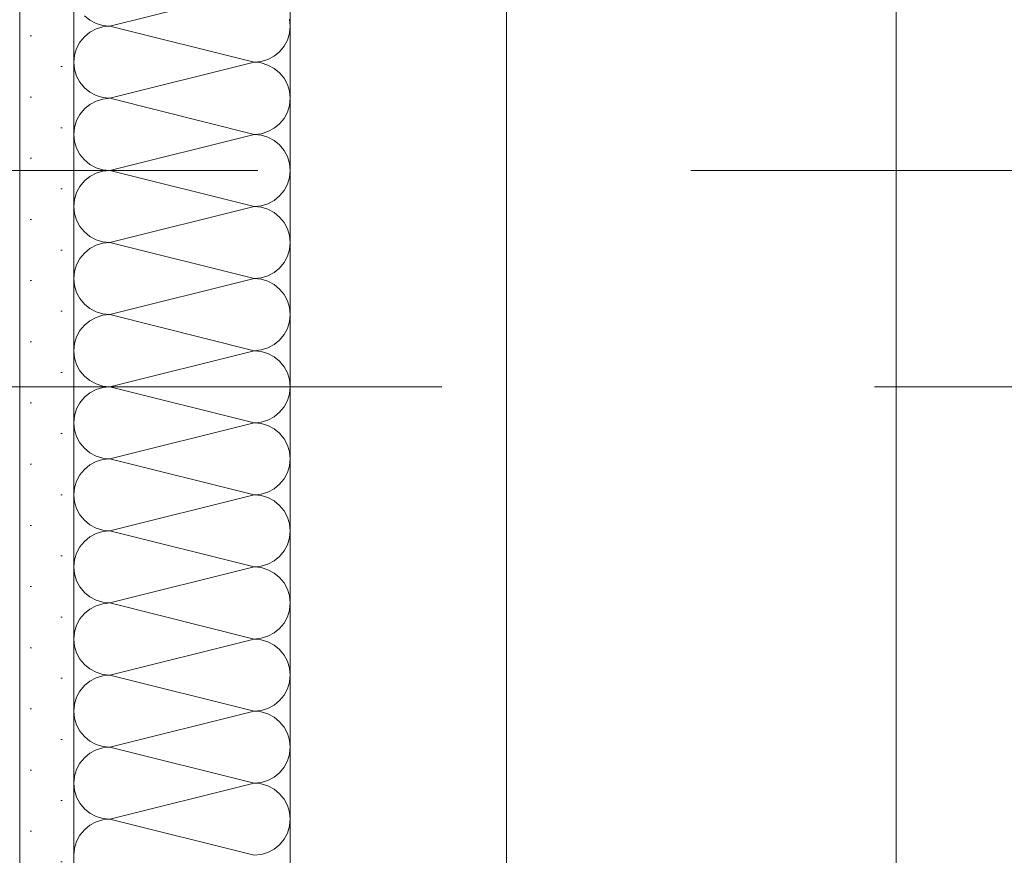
# Model space of a CAD drawing. Header units: metres. Extents: x -3.5 to 65.3, y -10.9 to 16.7.
# Tile 181 of 225: x 44.382 to 44.61, y 5.192 to 5.385. Entities that reach past the tile are written whole.
import ezdxf

# ---------------------------------------------------------------- set-up
doc = ezdxf.new("R2010")
doc.units = ezdxf.units.M
doc.header["$MEASUREMENT"] = 0
for name, pattern in [('Achse', [0.08, 0.04, -0.02, 0, -0.02]), ('DASHED', [0.015, 0.007, -0.008]), ('Strichlinie doppelt', [0.218722, 0.105833, -0.042333, 0.028222, -0.042333]), ('Wipeout_Contour', [1, 0, -1])]:
    doc.linetypes.add(name, pattern=pattern)
for name, color, linetype in [('102 - Bemaßung_ Beschriftung.Detail_ Ausschnitt', 7, 'Continuous'), ('451 - Universal.Achsen Raster', 7, 'Continuous'), ('608 - Struktur.Träger', 7, 'Continuous'), ('Neubau_606 - Struktur.Wand Innen Ausbau', 7, 'Continuous'), ('Neubau_802 - HKLSE.Sanitär', 7, 'Continuous')]:
    doc.layers.add(name, color=color, linetype=linetype)
doc.styles.add('ERSTELLTER_STIL_1', font='txt')
doc.dimstyles.new('ERSTELLTER_STIL__2', dxfattribs={"dimtxt": 0.04, "dimasz": 0.02128, "dimexe": 0.18, "dimexo": 0.0625, "dimgap": 0, "dimtad": 1, "dimtih": 1, "dimtoh": 1, "dimzin": 0, "dimdsep": 46, "dimtxsty": 'ERSTELLTER_STIL_1', "dimblk": 'ARROWHEAD_2', "dimblk1": 'ARROWHEAD_2', "dimblk2": 'ARROWHEAD_2', "dimcen": 0.09, "dimse1": 1, "dimse2": 1, "dimclrd": 7, "dimclre": 7, "dimclrt": 7, "dimazin": 0, "dimtfac": 1, "dimtdec": 4, "dimtmove": 2, "dimatfit": 3, "dimfxl": 1, "dimtolj": 1, "dimtzin": 0, "dimarcsym": 0})
doc.dimstyles.new('ERSTELLTER_STIL__3', dxfattribs={"dimtxt": 0.04, "dimasz": 0.02128, "dimexe": 0.18, "dimexo": 0.0625, "dimgap": 0, "dimtad": 1, "dimzin": 0, "dimdsep": 46, "dimtxsty": 'ERSTELLTER_STIL_1', "dimblk": 'ARROWHEAD_2', "dimblk1": 'ARROWHEAD_2', "dimblk2": 'ARROWHEAD_2', "dimcen": 0.09, "dimse1": 1, "dimse2": 1, "dimclrd": 7, "dimclre": 7, "dimclrt": 7, "dimazin": 0, "dimtfac": 1, "dimtdec": 4, "dimtmove": 0, "dimatfit": 3, "dimfxl": 1, "dimtolj": 1, "dimtzin": 0, "dimarcsym": 0})

# ---------------------------------------------------------------- blocks, each defined once
blk = doc.blocks.new('*X77')
at = {"layer": 'Neubau_606 - Struktur.Wand Innen Ausbau', "color": 7, "linetype": 'Continuous', "lineweight": 5}
for p, q in [((44.40332, 5.38333), (44.43665, 5.39167)), ((44.39743, 5.38577), (44.39869, 5.38474)), ((44.44499, 5.38333), (44.44483, 5.38496)), ((44.39869, 5.38474), (44.40013, 5.38397)), ((44.40013, 5.3827), (44.39869, 5.38193)), ((44.40013, 5.38397), (44.4017, 5.38349)), ((44.4017, 5.38317), (44.40013, 5.3827)), ((44.4017, 5.38349), (44.40332, 5.38333)), ((44.40332, 5.38333), (44.4017, 5.38317)), ((44.40332, 5.38333), (44.43665, 5.375)), ((44.44483, 5.38171), (44.44499, 5.38333)), ((44.39743, 5.38089), (44.39639, 5.37963)), ((44.39869, 5.38193), (44.39743, 5.38089)), ((44.44435, 5.38014), (44.44483, 5.38171)), ((44.39562, 5.37819), (44.39515, 5.37663)), ((44.39639, 5.37963), (44.39562, 5.37819)), ((44.44255, 5.37744), (44.44358, 5.3787)), ((44.44358, 5.3787), (44.44435, 5.38014)), ((44.39515, 5.37663), (44.39499, 5.375)), ((44.43984, 5.37563), (44.44128, 5.3764)), ((44.44128, 5.3764), (44.44255, 5.37744)), ((44.39499, 5.375), (44.39515, 5.37337)), ((44.40332, 5.36667), (44.43665, 5.375)), ((44.43665, 5.375), (44.43828, 5.37516)), ((44.43828, 5.37484), (44.43665, 5.375)), ((44.43828, 5.37516), (44.43984, 5.37563)), ((44.43984, 5.37437), (44.43828, 5.37484)), ((44.44128, 5.3736), (44.43984, 5.37437)), ((44.44255, 5.37256), (44.44128, 5.3736)), ((44.39515, 5.37337), (44.39562, 5.37181)), ((44.39562, 5.37181), (44.39639, 5.37037)), ((44.44358, 5.3713), (44.44255, 5.37256)), ((44.44435, 5.36986), (44.44358, 5.3713)), ((44.39639, 5.37037), (44.39743, 5.36911)), ((44.39743, 5.36911), (44.39869, 5.36807)), ((44.44483, 5.36829), (44.44435, 5.36986)), ((44.39869, 5.36807), (44.40013, 5.3673)), ((44.40013, 5.3673), (44.4017, 5.36683)), ((44.4017, 5.36683), (44.40332, 5.36667)), ((44.40332, 5.36667), (44.4017, 5.36651)), ((44.40332, 5.36667), (44.43665, 5.35833)), ((44.44499, 5.36667), (44.44483, 5.36829)), ((44.44483, 5.36504), (44.44499, 5.36667)), ((44.39869, 5.36526), (44.39743, 5.36423)), ((44.40013, 5.36603), (44.39869, 5.36526)), ((44.4017, 5.36651), (44.40013, 5.36603)), ((44.44435, 5.36348), (44.44483, 5.36504)), ((44.39639, 5.36296), (44.39562, 5.36152)), ((44.39743, 5.36423), (44.39639, 5.36296)), ((44.44255, 5.36077), (44.44358, 5.36204)), ((44.44358, 5.36204), (44.44435, 5.36348)), ((44.39515, 5.35996), (44.39499, 5.35833)), ((44.39562, 5.36152), (44.39515, 5.35996)), ((44.43984, 5.35897), (44.44128, 5.35974)), ((44.44128, 5.35974), (44.44255, 5.36077)), ((44.39499, 5.35833), (44.39515, 5.35671)), ((44.40332, 5.35), (44.43665, 5.35833)), ((44.43665, 5.35833), (44.43828, 5.35849)), ((44.43828, 5.35817), (44.43665, 5.35833)), ((44.43828, 5.35849), (44.43984, 5.35897)), ((44.43984, 5.3577), (44.43828, 5.35817)), ((44.44128, 5.35693), (44.43984, 5.3577)), ((44.39515, 5.35671), (44.39562, 5.35514)), ((44.44255, 5.35589), (44.44128, 5.35693)), ((44.44358, 5.35463), (44.44255, 5.35589)), ((44.39562, 5.35514), (44.39639, 5.3537)), ((44.39639, 5.3537), (44.39743, 5.35244)), ((44.44435, 5.35319), (44.44358, 5.35463)), ((44.44483, 5.35163), (44.44435, 5.35319)), ((44.39743, 5.35244), (44.39869, 5.3514)), ((44.39869, 5.3514), (44.40013, 5.35063)), ((44.40013, 5.35063), (44.4017, 5.35016)), ((44.44499, 5.35), (44.44483, 5.35163)), ((44.39869, 5.3486), (44.39743, 5.34756)), ((44.40013, 5.34937), (44.39869, 5.3486)), ((44.4017, 5.34984), (44.40013, 5.34937)), ((44.4017, 5.35016), (44.40332, 5.35)), ((44.40332, 5.35), (44.4017, 5.34984)), ((44.40332, 5.35), (44.43665, 5.34167)), ((44.44435, 5.34681), (44.44483, 5.34837)), ((44.44483, 5.34837), (44.44499, 5.35)), ((44.39639, 5.3463), (44.39562, 5.34486)), ((44.39743, 5.34756), (44.39639, 5.3463)), ((44.44358, 5.34537), (44.44435, 5.34681)), ((44.39562, 5.34486), (44.39515, 5.34329)), ((44.44128, 5.34307), (44.44255, 5.34411)), ((44.44255, 5.34411), (44.44358, 5.34537)), ((44.39515, 5.34329), (44.39499, 5.34167)), ((44.39499, 5.34167), (44.39515, 5.34004)), ((44.40332, 5.33333), (44.43665, 5.34167)), ((44.43665, 5.34167), (44.43828, 5.34183)), ((44.43828, 5.34151), (44.43665, 5.34167)), ((44.43828, 5.34183), (44.43984, 5.3423)), ((44.43984, 5.3423), (44.44128, 5.34307)), ((44.39515, 5.34004), (44.39562, 5.33848)), ((44.43984, 5.34103), (44.43828, 5.34151)), ((44.44128, 5.34026), (44.43984, 5.34103)), ((44.44255, 5.33923), (44.44128, 5.34026)), ((44.39562, 5.33848), (44.39639, 5.33704)), ((44.39639, 5.33704), (44.39743, 5.33577)), ((44.44358, 5.33796), (44.44255, 5.33923)), ((44.44435, 5.33652), (44.44358, 5.33796)), ((44.39743, 5.33577), (44.39869, 5.33474)), ((44.39869, 5.33474), (44.40013, 5.33397)), ((44.44483, 5.33496), (44.44435, 5.33652)), ((44.44499, 5.33333), (44.44483, 5.33496)), ((44.40013, 5.3327), (44.39869, 5.33193)), ((44.40013, 5.33397), (44.4017, 5.33349)), ((44.4017, 5.33317), (44.40013, 5.3327)), ((44.4017, 5.33349), (44.40332, 5.33333)), ((44.40332, 5.33333), (44.4017, 5.33317)), ((44.40332, 5.33333), (44.43665, 5.325)), ((44.44483, 5.33171), (44.44499, 5.33333)), ((44.39743, 5.33089), (44.39639, 5.32963)), ((44.39869, 5.33193), (44.39743, 5.33089)), ((44.44435, 5.33014), (44.44483, 5.33171)), ((44.39562, 5.32819), (44.39515, 5.32663)), ((44.39639, 5.32963), (44.39562, 5.32819)), ((44.44255, 5.32744), (44.44358, 5.3287)), ((44.44358, 5.3287), (44.44435, 5.33014)), ((44.39515, 5.32663), (44.39499, 5.325)), ((44.43828, 5.32516), (44.43984, 5.32563)), ((44.43984, 5.32563), (44.44128, 5.3264)), ((44.44128, 5.3264), (44.44255, 5.32744)), ((44.39499, 5.325), (44.39515, 5.32337)), ((44.39515, 5.32337), (44.39562, 5.32181)), ((44.40332, 5.31667), (44.43665, 5.325)), ((44.43665, 5.325), (44.43828, 5.32516)), ((44.43828, 5.32484), (44.43665, 5.325)), ((44.43984, 5.32437), (44.43828, 5.32484)), ((44.44128, 5.3236), (44.43984, 5.32437)), ((44.44255, 5.32256), (44.44128, 5.3236)), ((44.39562, 5.32181), (44.39639, 5.32037)), ((44.44358, 5.3213), (44.44255, 5.32256)), ((44.44435, 5.31986), (44.44358, 5.3213)), ((44.39639, 5.32037), (44.39743, 5.31911)), ((44.39743, 5.31911), (44.39869, 5.31807)), ((44.44483, 5.31829), (44.44435, 5.31986)), ((44.39869, 5.31807), (44.40013, 5.3173)), ((44.40013, 5.3173), (44.4017, 5.31683)), ((44.4017, 5.31651), (44.40013, 5.31603)), ((44.4017, 5.31683), (44.40332, 5.31667)), ((44.40332, 5.31667), (44.4017, 5.31651)), ((44.40332, 5.31667), (44.43665, 5.30833)), ((44.44499, 5.31667), (44.44483, 5.31829)), ((44.44483, 5.31504), (44.44499, 5.31667)), ((44.39869, 5.31526), (44.39743, 5.31423)), ((44.40013, 5.31603), (44.39869, 5.31526)), ((44.44435, 5.31348), (44.44483, 5.31504)), ((44.39639, 5.31296), (44.39562, 5.31152)), ((44.39743, 5.31423), (44.39639, 5.31296)), ((44.44255, 5.31077), (44.44358, 5.31204)), ((44.44358, 5.31204), (44.44435, 5.31348)), ((44.39515, 5.30996), (44.39499, 5.30833)), ((44.39562, 5.31152), (44.39515, 5.30996)), ((44.43984, 5.30897), (44.44128, 5.30974)), ((44.44128, 5.30974), (44.44255, 5.31077)), ((44.39499, 5.30833), (44.39515, 5.30671)), ((44.40332, 5.3), (44.43665, 5.30833)), ((44.43665, 5.30833), (44.43828, 5.30849)), ((44.43828, 5.30817), (44.43665, 5.30833)), ((44.43828, 5.30849), (44.43984, 5.30897)), ((44.43984, 5.3077), (44.43828, 5.30817)), ((44.44128, 5.30693), (44.43984, 5.3077)), ((44.39515, 5.30671), (44.39562, 5.30514)), ((44.39562, 5.30514), (44.39639, 5.3037)), ((44.44255, 5.30589), (44.44128, 5.30693)), ((44.44358, 5.30463), (44.44255, 5.30589)), ((44.39639, 5.3037), (44.39743, 5.30244)), ((44.44435, 5.30319), (44.44358, 5.30463)), ((44.44483, 5.30163), (44.44435, 5.30319)), ((44.39743, 5.30244), (44.39869, 5.3014)), ((44.39869, 5.3014), (44.40013, 5.30063)), ((44.40013, 5.30063), (44.4017, 5.30016)), ((44.44499, 5.3), (44.44483, 5.30163)), ((44.39869, 5.2986), (44.39743, 5.29756)), ((44.40013, 5.29937), (44.39869, 5.2986)), ((44.4017, 5.29984), (44.40013, 5.29937)), ((44.4017, 5.30016), (44.40332, 5.3)), ((44.40332, 5.3), (44.4017, 5.29984)), ((44.40332, 5.3), (44.43665, 5.29167)), ((44.44435, 5.29681), (44.44483, 5.29837)), ((44.44483, 5.29837), (44.44499, 5.3)), ((44.39639, 5.2963), (44.39562, 5.29486)), ((44.39743, 5.29756), (44.39639, 5.2963)), ((44.44358, 5.29537), (44.44435, 5.29681)), ((44.39562, 5.29486), (44.39515, 5.29329)), ((44.44128, 5.29307), (44.44255, 5.29411)), ((44.44255, 5.29411), (44.44358, 5.29537)), ((44.39515, 5.29329), (44.39499, 5.29167)), ((44.39499, 5.29167), (44.39515, 5.29004)), ((44.40332, 5.28333), (44.43665, 5.29167)), ((44.43665, 5.29167), (44.43828, 5.29183)), ((44.43828, 5.29151), (44.43665, 5.29167)), ((44.43828, 5.29183), (44.43984, 5.2923)), ((44.43984, 5.29103), (44.43828, 5.29151)), ((44.43984, 5.2923), (44.44128, 5.29307)), ((44.39515, 5.29004), (44.39562, 5.28848)), ((44.44128, 5.29026), (44.43984, 5.29103)), ((44.44255, 5.28923), (44.44128, 5.29026)), ((44.44358, 5.28796), (44.44255, 5.28923)), ((44.39562, 5.28848), (44.39639, 5.28704)), ((44.39639, 5.28704), (44.39743, 5.28577)), ((44.44435, 5.28652), (44.44358, 5.28796)), ((44.39743, 5.28577), (44.39869, 5.28474)), ((44.39869, 5.28474), (44.40013, 5.28397)), ((44.44483, 5.28496), (44.44435, 5.28652)), ((44.44499, 5.28333), (44.44483, 5.28496)), ((44.40013, 5.2827), (44.39869, 5.28193)), ((44.40013, 5.28397), (44.4017, 5.28349)), ((44.4017, 5.28317), (44.40013, 5.2827)), ((44.4017, 5.28349), (44.40332, 5.28333)), ((44.40332, 5.28333), (44.4017, 5.28317)), ((44.40332, 5.28333), (44.43665, 5.275)), ((44.44483, 5.28171), (44.44499, 5.28333)), ((44.39743, 5.28089), (44.39639, 5.27963)), ((44.39869, 5.28193), (44.39743, 5.28089)), ((44.44358, 5.2787), (44.44435, 5.28014)), ((44.44435, 5.28014), (44.44483, 5.28171)), ((44.39562, 5.27819), (44.39515, 5.27663)), ((44.39639, 5.27963), (44.39562, 5.27819)), ((44.44255, 5.27744), (44.44358, 5.2787)), ((44.39515, 5.27663), (44.39499, 5.275)), ((44.43828, 5.27516), (44.43984, 5.27563)), ((44.43984, 5.27563), (44.44128, 5.2764)), ((44.44128, 5.2764), (44.44255, 5.27744)), ((44.39499, 5.275), (44.39515, 5.27337)), ((44.39515, 5.27337), (44.39562, 5.27181)), ((44.40332, 5.26667), (44.43665, 5.275)), ((44.43665, 5.275), (44.43828, 5.27516)), ((44.43828, 5.27484), (44.43665, 5.275)), ((44.43984, 5.27437), (44.43828, 5.27484)), ((44.44128, 5.2736), (44.43984, 5.27437)), ((44.44255, 5.27256), (44.44128, 5.2736)), ((44.39562, 5.27181), (44.39639, 5.27037)), ((44.44358, 5.2713), (44.44255, 5.27256)), ((44.44435, 5.26986), (44.44358, 5.2713)), ((44.39639, 5.27037), (44.39743, 5.26911)), ((44.39743, 5.26911), (44.39869, 5.26807)), ((44.44483, 5.26829), (44.44435, 5.26986)), ((44.39869, 5.26807), (44.40013, 5.2673)), ((44.40013, 5.2673), (44.4017, 5.26683)), ((44.4017, 5.26651), (44.40013, 5.26603)), ((44.4017, 5.26683), (44.40332, 5.26667)), ((44.40332, 5.26667), (44.4017, 5.26651)), ((44.40332, 5.26667), (44.43665, 5.25833)), ((44.44499, 5.26667), (44.44483, 5.26829)), ((44.44483, 5.26504), (44.44499, 5.26667)), ((44.39743, 5.26423), (44.39639, 5.26296)), ((44.39869, 5.26526), (44.39743, 5.26423)), ((44.40013, 5.26603), (44.39869, 5.26526)), ((44.44435, 5.26348), (44.44483, 5.26504)), ((44.39639, 5.26296), (44.39562, 5.26152)), ((44.44255, 5.26077), (44.44358, 5.26204)), ((44.44358, 5.26204), (44.44435, 5.26348)), ((44.39515, 5.25996), (44.39499, 5.25833)), ((44.39562, 5.26152), (44.39515, 5.25996)), ((44.43984, 5.25897), (44.44128, 5.25974)), ((44.44128, 5.25974), (44.44255, 5.26077)), ((44.39499, 5.25833), (44.39515, 5.25671)), ((44.40332, 5.25), (44.43665, 5.25833)), ((44.43665, 5.25833), (44.43828, 5.25849)), ((44.43828, 5.25817), (44.43665, 5.25833)), ((44.43828, 5.25849), (44.43984, 5.25897)), ((44.43984, 5.2577), (44.43828, 5.25817)), ((44.44128, 5.25693), (44.43984, 5.2577)), ((44.39515, 5.25671), (44.39562, 5.25514)), ((44.39562, 5.25514), (44.39639, 5.2537)), ((44.44255, 5.25589), (44.44128, 5.25693)), ((44.44358, 5.25463), (44.44255, 5.25589)), ((44.39639, 5.2537), (44.39743, 5.25244)), ((44.44435, 5.25319), (44.44358, 5.25463)), ((44.44483, 5.25163), (44.44435, 5.25319)), ((44.39743, 5.25244), (44.39869, 5.2514)), ((44.39869, 5.2514), (44.40013, 5.25063)), ((44.40013, 5.25063), (44.4017, 5.25016)), ((44.44499, 5.25), (44.44483, 5.25163)), ((44.39869, 5.2486), (44.39743, 5.24756)), ((44.40013, 5.24937), (44.39869, 5.2486)), ((44.4017, 5.24984), (44.40013, 5.24937)), ((44.4017, 5.25016), (44.40332, 5.25)), ((44.40332, 5.25), (44.4017, 5.24984)), ((44.40332, 5.25), (44.43665, 5.24167)), ((44.44435, 5.24681), (44.44483, 5.24837)), ((44.44483, 5.24837), (44.44499, 5.25)), ((44.39639, 5.2463), (44.39562, 5.24486)), ((44.39743, 5.24756), (44.39639, 5.2463)), ((44.44358, 5.24537), (44.44435, 5.24681)), ((44.39562, 5.24486), (44.39515, 5.24329)), ((44.44128, 5.24307), (44.44255, 5.24411)), ((44.44255, 5.24411), (44.44358, 5.24537)), ((44.39515, 5.24329), (44.39499, 5.24167)), ((44.39499, 5.24167), (44.39515, 5.24004)), ((44.40332, 5.23333), (44.43665, 5.24167)), ((44.43665, 5.24167), (44.43828, 5.24183)), ((44.43828, 5.24151), (44.43665, 5.24167)), ((44.43828, 5.24183), (44.43984, 5.2423)), ((44.43984, 5.24103), (44.43828, 5.24151)), ((44.43984, 5.2423), (44.44128, 5.24307)), ((44.39515, 5.24004), (44.39562, 5.23848)), ((44.44128, 5.24026), (44.43984, 5.24103)), ((44.44255, 5.23923), (44.44128, 5.24026)), ((44.44358, 5.23796), (44.44255, 5.23923)), ((44.39562, 5.23848), (44.39639, 5.23704)), ((44.39639, 5.23704), (44.39743, 5.23577)), ((44.44435, 5.23652), (44.44358, 5.23796)), ((44.39743, 5.23577), (44.39869, 5.23474)), ((44.39869, 5.23474), (44.40013, 5.23397)), ((44.44483, 5.23496), (44.44435, 5.23652)), ((44.44499, 5.23333), (44.44483, 5.23496)), ((44.40013, 5.2327), (44.39869, 5.23193)), ((44.40013, 5.23397), (44.4017, 5.23349)), ((44.4017, 5.23317), (44.40013, 5.2327)), ((44.4017, 5.23349), (44.40332, 5.23333)), ((44.40332, 5.23333), (44.4017, 5.23317)), ((44.40332, 5.23333), (44.43665, 5.225)), ((44.44483, 5.23171), (44.44499, 5.23333)), ((44.39743, 5.23089), (44.39639, 5.22963)), ((44.39869, 5.23193), (44.39743, 5.23089)), ((44.44358, 5.2287), (44.44435, 5.23014)), ((44.44435, 5.23014), (44.44483, 5.23171)), ((44.39562, 5.22819), (44.39515, 5.22663)), ((44.39639, 5.22963), (44.39562, 5.22819)), ((44.44255, 5.22744), (44.44358, 5.2287)), ((44.39515, 5.22663), (44.39499, 5.225)), ((44.43828, 5.22516), (44.43984, 5.22563)), ((44.43984, 5.22563), (44.44128, 5.2264)), ((44.44128, 5.2264), (44.44255, 5.22744)), ((44.39499, 5.225), (44.39515, 5.22337)), ((44.39515, 5.22337), (44.39562, 5.22181)), ((44.40332, 5.21667), (44.43665, 5.225)), ((44.43665, 5.225), (44.43828, 5.22516)), ((44.43828, 5.22484), (44.43665, 5.225)), ((44.43984, 5.22437), (44.43828, 5.22484)), ((44.44128, 5.2236), (44.43984, 5.22437)), ((44.44255, 5.22256), (44.44128, 5.2236)), ((44.39562, 5.22181), (44.39639, 5.22037)), ((44.44358, 5.2213), (44.44255, 5.22256)), ((44.44435, 5.21986), (44.44358, 5.2213)), ((44.39639, 5.22037), (44.39743, 5.21911)), ((44.39743, 5.21911), (44.39869, 5.21807)), ((44.44483, 5.21829), (44.44435, 5.21986)), ((44.39869, 5.21807), (44.40013, 5.2173)), ((44.40013, 5.2173), (44.4017, 5.21683)), ((44.4017, 5.21651), (44.40013, 5.21603)), ((44.4017, 5.21683), (44.40332, 5.21667)), ((44.40332, 5.21667), (44.4017, 5.21651)), ((44.40332, 5.21667), (44.43665, 5.20833)), ((44.44499, 5.21667), (44.44483, 5.21829)), ((44.44483, 5.21504), (44.44499, 5.21667)), ((44.39743, 5.21423), (44.39639, 5.21296)), ((44.39869, 5.21526), (44.39743, 5.21423)), ((44.40013, 5.21603), (44.39869, 5.21526)), ((44.44435, 5.21348), (44.44483, 5.21504)), ((44.39639, 5.21296), (44.39562, 5.21152)), ((44.44255, 5.21077), (44.44358, 5.21204)), ((44.44358, 5.21204), (44.44435, 5.21348)), ((44.39515, 5.20996), (44.39499, 5.20833)), ((44.39562, 5.21152), (44.39515, 5.20996)), ((44.43984, 5.20897), (44.44128, 5.20974)), ((44.44128, 5.20974), (44.44255, 5.21077)), ((44.39499, 5.20833), (44.39515, 5.20671)), ((44.40332, 5.2), (44.43665, 5.20833)), ((44.43665, 5.20833), (44.43828, 5.20849)), ((44.43828, 5.20817), (44.43665, 5.20833)), ((44.43828, 5.20849), (44.43984, 5.20897)), ((44.43984, 5.2077), (44.43828, 5.20817)), ((44.44128, 5.20693), (44.43984, 5.2077)), ((44.39515, 5.20671), (44.39562, 5.20514)), ((44.39562, 5.20514), (44.39639, 5.2037)), ((44.44255, 5.20589), (44.44128, 5.20693)), ((44.44358, 5.20463), (44.44255, 5.20589)), ((44.39639, 5.2037), (44.39743, 5.20244)), ((44.44435, 5.20319), (44.44358, 5.20463)), ((44.44483, 5.20163), (44.44435, 5.20319)), ((44.39743, 5.20244), (44.39869, 5.2014)), ((44.39869, 5.2014), (44.40013, 5.20063)), ((44.40013, 5.20063), (44.4017, 5.20016)), ((44.44499, 5.2), (44.44483, 5.20163)), ((44.39869, 5.1986), (44.39743, 5.19756)), ((44.40013, 5.19937), (44.39869, 5.1986)), ((44.4017, 5.19984), (44.40013, 5.19937)), ((44.4017, 5.20016), (44.40332, 5.2)), ((44.40332, 5.2), (44.4017, 5.19984)), ((44.40332, 5.2), (44.43665, 5.19167)), ((44.44435, 5.19681), (44.44483, 5.19837)), ((44.44483, 5.19837), (44.44499, 5.2)), ((44.39639, 5.1963), (44.39562, 5.19486)), ((44.39743, 5.19756), (44.39639, 5.1963)), ((44.44358, 5.19537), (44.44435, 5.19681)), ((44.39562, 5.19486), (44.39515, 5.19329)), ((44.44128, 5.19307), (44.44255, 5.19411)), ((44.44255, 5.19411), (44.44358, 5.19537)), ((44.39515, 5.19329), (44.39499, 5.19167)), ((44.43665, 5.19167), (44.43828, 5.19183)), ((44.43828, 5.19183), (44.43984, 5.1923)), ((44.43984, 5.1923), (44.44128, 5.19307))]:
    blk.add_line(p, q, dxfattribs=at)
blk = doc.blocks.new('*D244')
at = {"layer": '102 - Bemaßung_ Beschriftung.Detail_ Ausschnitt', "color": 7, "linetype": 'Continuous', "lineweight": 5}
for p, q in [((44.05599, 5.29308), (44.08399, 5.27692)), ((44.09099, 5.285), (44.04899, 5.285)), ((44.06999, 4.535), (44.06999, 5.285)), ((44.05599, 4.54308), (44.08399, 4.52692)), ((44.09099, 4.535), (44.04899, 4.535))]:
    blk.add_line(p, q, dxfattribs=at)
at = {"layer": '102 - Bemaßung_ Beschriftung.Detail_ Ausschnitt', "color": 7, "lineweight": 5, "insert": (44.06199, 4.87965), "char_height": 0.04, "attachment_point": 7, "rotation": 90, "style": 'ERSTELLTER_STIL_1'}
blk.add_mtext('\\A1;{\\pql;\\fArial|b0|i0|c0|p38;75}', dxfattribs=at)
blk = doc.blocks.new('ARROWHEAD_2')
at = {"color": 0, "linetype": 'Continuous', "lineweight": 0}
for p, q in [((-0.378, -0.655), (0.378, 0.655)), ((0, 0), (-1, 0))]:
    blk.add_line(p, q, dxfattribs=at)
blk = doc.blocks.new('*D245')
at = {"layer": '102 - Bemaßung_ Beschriftung.Detail_ Ausschnitt', "color": 7, "linetype": 'Continuous', "lineweight": 5}
for p, q in [((44.06999, 5.76), (44.06999, 5.77369)), ((44.08399, 5.75192), (44.05599, 5.76808)), ((44.09099, 5.76), (44.04899, 5.76)), ((44.06999, 5.285), (44.06999, 5.76)), ((44.05599, 5.29308), (44.08399, 5.27692)), ((44.09099, 5.285), (44.04899, 5.285))]:
    blk.add_line(p, q, dxfattribs=at)
at = {"layer": '102 - Bemaßung_ Beschriftung.Detail_ Ausschnitt', "color": 7, "lineweight": 5, "insert": (44.06242, 5.48213), "char_height": 0.04, "attachment_point": 7, "rotation": 90, "style": 'ERSTELLTER_STIL_1'}
blk.add_mtext('\\A1;{\\pql;\\fArial|b0|i0|c0|p38;47\\fArial|b0|i0|c0|p38;\\A1{\\H.66x;\\S5^  ;}}', dxfattribs=at)
blk = doc.blocks.new('*D287')
at = {"layer": '102 - Bemaßung_ Beschriftung.Detail_ Ausschnitt', "color": 7, "linetype": 'Continuous', "lineweight": 5}
for p, q in [((45.246, 5.54308), (45.274, 5.52692)), ((45.281, 5.535), (45.239, 5.535)), ((45.26, 5.035), (45.26, 5.535)), ((45.246, 5.04308), (45.274, 5.02692)), ((45.281, 5.035), (45.239, 5.035))]:
    blk.add_line(p, q, dxfattribs=at)
at = {"layer": '102 - Bemaßung_ Beschriftung.Detail_ Ausschnitt', "color": 7, "lineweight": 5, "insert": (45.252, 5.25465), "char_height": 0.04, "attachment_point": 7, "rotation": 90, "style": 'ERSTELLTER_STIL_1'}
blk.add_mtext('\\A1;{\\pql;\\fArial|b0|i0|c0|p38;50}', dxfattribs=at)
blk = doc.blocks.new('*D291')
at = {"layer": '102 - Bemaßung_ Beschriftung.Detail_ Ausschnitt', "color": 7, "linetype": 'Continuous', "lineweight": 5}
for p, q in [((44.25599, 5.54308), (44.28399, 5.52692)), ((44.29099, 5.535), (44.24899, 5.535)), ((44.26999, 5.035), (44.26999, 5.535)), ((44.25599, 5.04308), (44.28399, 5.02692)), ((44.29099, 5.035), (44.24899, 5.035))]:
    blk.add_line(p, q, dxfattribs=at)
at = {"color": 254, "linetype": 'Wipeout_Contour', "lineweight": 0, "ltscale": 178.237078}
blk.add_wipeout([(44.26949, 5.24715), (44.26949, 5.32285), (44.21449, 5.32285), (44.21449, 5.24715)], dxfattribs=at).dxf.layer = '102 - Bemaßung_ Beschriftung.Detail_ Ausschnitt'
at = {"layer": '102 - Bemaßung_ Beschriftung.Detail_ Ausschnitt', "color": 7, "lineweight": 5, "insert": (44.26199, 5.25465), "char_height": 0.04, "attachment_point": 7, "rotation": 90, "style": 'ERSTELLTER_STIL_1'}
blk.add_mtext('\\A1;{\\pql;\\fArial|b0|i0|c0|p38;50}', dxfattribs=at)
blk = doc.blocks.new('*D361')
at = {"layer": '102 - Bemaßung_ Beschriftung.Detail_ Ausschnitt', "color": 7, "linetype": 'Continuous', "lineweight": 5}
for p, q in [((43.81399, 4.44975), (43.81399, 4.49175)), ((44.36999, 4.44975), (44.36999, 4.49175)), ((43.82207, 4.48475), (43.80591, 4.45675)), ((44.36191, 4.45675), (44.37807, 4.48475)), ((43.81399, 4.47075), (44.36999, 4.47075)), ((44.36999, 4.47075), (44.38368, 4.47075))]:
    blk.add_line(p, q, dxfattribs=at)
at = {"layer": '102 - Bemaßung_ Beschriftung.Detail_ Ausschnitt', "color": 7, "lineweight": 5, "insert": (44.08035, 4.47809), "char_height": 0.04, "attachment_point": 7, "style": 'ERSTELLTER_STIL_1'}
blk.add_mtext('\\A1;{\\pql;\\fArial|b0|i0|c0|p38;55\\fArial|b0|i0|c0|p38;\\A1{\\H.66x;\\S6^  ;}}', dxfattribs=at)

msp = doc.modelspace()

# ---------------------------------------------------------------- hatches: boundary and pattern name
at = {"layer": 'Neubau_606 - Struktur.Wand Innen Ausbau', "linetype": 'Continuous', "lineweight": 0, "true_color": 0x000000}
h = msp.add_hatch(dxfattribs=at)
h.set_pattern_fill('Gips_0001', color=18, style=0, pattern_type=2)
h.set_pattern_definition([(45, (0, 0), (-0.0070710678, 0.0070710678), [0, -0.01])])
h.paths.add_polyline_path([(44.38249, 5.76), (44.38249, 5.17998), (44.39499, 5.17998), (44.39499, 5.76)])

# ---------------------------------------------------------------- linework, layer by layer
at = {"layer": '608 - Struktur.Träger', "color": 7, "linetype": 'Achse', "lineweight": 9}
msp.add_line((0.37999, 5.29998), (61.87999, 5.29998), dxfattribs=at)
at = {"layer": 'Neubau_606 - Struktur.Wand Innen Ausbau', "color": 1, "linetype": 'Continuous', "lineweight": 5}
for p, q in [((44.38249, 5.76), (44.38249, 5.17998)), ((44.39499, 5.76), (44.39499, 5.17998))]:
    msp.add_line(p, q, dxfattribs=at)
at = {"layer": 'Neubau_606 - Struktur.Wand Innen Ausbau', "color": 1, "linetype": 'Continuous', "lineweight": 5, "flags": 128}
msp.add_lwpolyline([(44.44499, 5.17998), (44.44499, 5.76)], dxfattribs=at)
at = {"layer": 'Neubau_802 - HKLSE.Sanitär', "color": 1, "linetype": 'Continuous', "lineweight": 9}
for p, q in [((44.39499, 5.535), (44.39499, 5.035)), ((44.49499, 5.535), (44.49499, 5.035)), ((44.58499, 5.535), (44.58499, 5.035))]:
    msp.add_line(p, q, dxfattribs=at)
at = {"layer": 'Neubau_802 - HKLSE.Sanitär', "color": 1, "linetype": 'DASHED', "lineweight": 9, "flags": 128}
for points in [[(44.39499, 5.535), (44.39499, 5.035)], [(44.49499, 5.035), (44.49499, 5.535)], [(44.58499, 5.035), (44.58499, 5.535)]]:
    msp.add_lwpolyline(points, dxfattribs=at)

# ---------------------------------------------------------------- block references
at = {"layer": 'Neubau_606 - Struktur.Wand Innen Ausbau', "color": 1, "lineweight": 13}
msp.add_blockref('*X77', (0, 0), dxfattribs=at)

# ---------------------------------------------------------------- dimensions: what is measured, and where the dimension line sits
at = {"layer": '102 - Bemaßung_ Beschriftung.Detail_ Ausschnitt', "color": 7, "linetype": 'Continuous', "lineweight": 5}
for base, p1, p2, picture, middle in [((44.0699881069, 5.76), (44.4699881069, 5.2850000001), (44.3699881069, 5.76), '*D245', (44.0419881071, 5.5666465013)), ((45.26, 5.535), (44.49499, 5.035), (44.49499, 5.535), '*D287', (45.232, 5.28514)), ((44.06999, 5.285), (44.46999, 4.535), (44.46999, 5.285), '*D244', (44.04199, 4.91014))]:
    dim = msp.add_linear_dim(base=base, p1=p1, p2=p2, angle=90, dimstyle='ERSTELLTER_STIL__3', dxfattribs=at)
    dim.commit()
    dim.dimension.update_dxf_attribs({"geometry": picture, "text_midpoint": middle, "dimtype": 160, "text_rotation": 90})

# ---------------------------------------------------------------- next in the draw order: dimensions: what is measured, and where the dimension line sits
dim = msp.add_linear_dim(base=(44.26999, 5.535), p1=(44.49499, 5.035), p2=(44.49499, 5.535), angle=90, dimstyle='ERSTELLTER_STIL__3', dxfattribs=at)
dim.commit()
dim.dimension.update_dxf_attribs({"geometry": '*D291', "text_midpoint": (44.24199, 5.28514), "dimtype": 160, "text_rotation": 90})

# ---------------------------------------------------------------- next in the draw order: linework, layer by layer
at = {"layer": '451 - Universal.Achsen Raster', "color": 160, "linetype": 'Strichlinie doppelt', "lineweight": 9, "true_color": 0x3232ff}
msp.add_line((64.93503, 5.34998), (-3.175, 5.34998), dxfattribs=at)

# ---------------------------------------------------------------- next in the draw order: dimensions: what is measured, and where the dimension line sits
at = {"layer": '102 - Bemaßung_ Beschriftung.Detail_ Ausschnitt', "color": 7, "linetype": 'Continuous', "lineweight": 5}
dim = msp.add_linear_dim(base=(44.36999, 4.47075), p1=(43.81399, 5.75996), p2=(44.36999, 5.75998), dimstyle='ERSTELLTER_STIL__2', dxfattribs=at)
dim.commit()
dim.dimension.update_dxf_attribs({"geometry": '*D361', "text_midpoint": (44.16487, 4.49875), "dimtype": 160})

doc.saveas('drawing.dxf')
